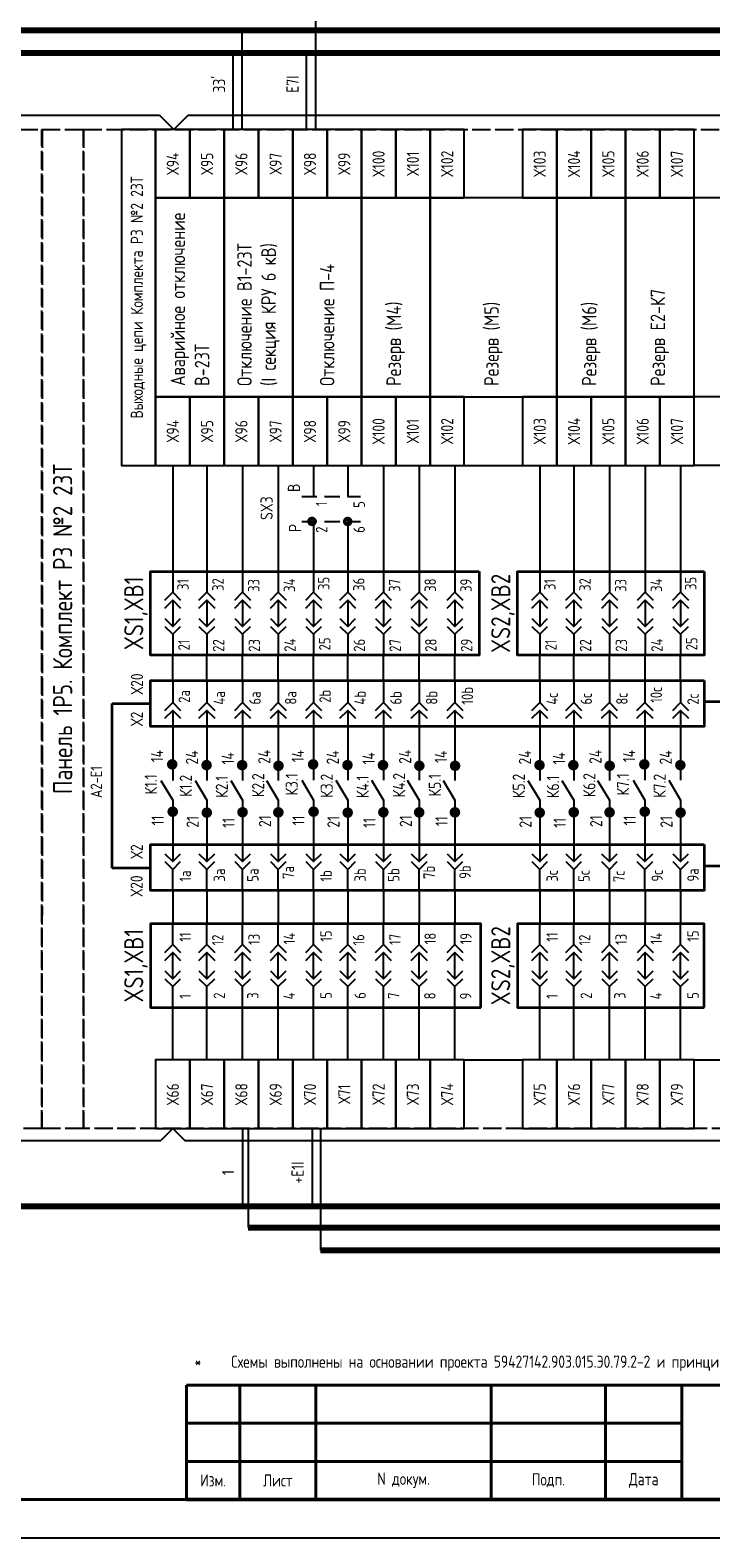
# Model space of a CAD drawing. Header units: millimetres. Extents: x 616 to 6196, y 2487 to 5711.
# Tile 11 of 46: x 2558 to 2648, y 3305 to 3503. Entities that reach past the tile are written whole.
import ezdxf
from ezdxf.enums import TextEntityAlignment as Align

# ---------------------------------------------------------------- set-up
doc = ezdxf.new("R2010")
doc.units = ezdxf.units.MM
doc.linetypes.add('ACAD_ISO02W100', pattern=[15, 12, -3])
doc.linetypes.add('JIS_02_2.0', pattern=[3, 2, -1])
doc.layers.add('основная 0.5', color=7, linetype='Continuous', lineweight=50)
doc.styles.add('SIMPLEX', font='GOST.ttf', dxfattribs={"height": 5})

msp = doc.modelspace()

# ---------------------------------------------------------------- hatches: boundary and pattern name
for points in [[(2577.11, 3407.62, 1), (2577.11, 3406.23, 1)], [(2595.6, 3407.62, 1), (2595.6, 3406.23, 1)], [(2639.06, 3407.62, 1), (2639.06, 3406.23, 1)], [(2581.62, 3407.52, 1), (2581.62, 3406.13, 1)], [(2586.29, 3407.52, 1), (2586.29, 3406.12, 1)], [(2591.06, 3407.43, 1), (2591.06, 3406.04, 1)], [(2600.11, 3407.52, 1), (2600.11, 3406.13, 1)], [(2604.77, 3407.52, 1), (2604.77, 3406.12, 1)], [(2609.54, 3407.43, 1), (2609.54, 3406.04, 1)], [(2614.23, 3407.43, 1), (2614.23, 3406.04, 1)], [(2625.31, 3407.52, 1), (2625.31, 3406.13, 1)], [(2629.75, 3407.52, 1), (2629.75, 3406.12, 1)], [(2634.52, 3407.43, 1), (2634.52, 3406.04, 1)], [(2643.79, 3407.52, 1), (2643.79, 3406.13, 1)], [(2577.18, 3401.41, 1), (2577.18, 3400.01, 1)], [(2581.65, 3401.28, 1), (2581.65, 3399.89, 1)], [(2586.34, 3401.34, 1), (2586.34, 3399.94, 1)], [(2591.04, 3401.32, 1), (2591.04, 3399.92, 1)], [(2595.66, 3401.41, 1), (2595.66, 3400.01, 1)], [(2600.14, 3401.28, 1), (2600.14, 3399.89, 1)], [(2604.82, 3401.34, 1), (2604.82, 3399.94, 1)], [(2609.52, 3401.32, 1), (2609.52, 3399.92, 1)], [(2614.21, 3401.32, 1), (2614.21, 3399.92, 1)], [(2625.34, 3401.28, 1), (2625.34, 3399.89, 1)], [(2629.8, 3401.34, 1), (2629.8, 3399.94, 1)], [(2634.5, 3401.32, 1), (2634.5, 3399.92, 1)], [(2639.12, 3401.41, 1), (2639.12, 3400.01, 1)], [(2643.82, 3401.28, 1), (2643.82, 3399.89, 1)]]:
    msp.add_hatch(color=256).paths.add_polyline_path(points)

# ---------------------------------------------------------------- linework, layer by layer
for p, q in [((2595.95, 3490.31), (2595.95, 3506.31)), ((2586.28, 3490.31), (2586.28, 3503.31)), ((2514.46, 3492.19), (2575.44, 3492.19)), ((2575.44, 3492.19), (2577.33, 3490.31)), ((2577.33, 3490.31), (2579.21, 3492.19)), ((2579.21, 3492.19), (2680.62, 3492.19)), ((2653.29, 3481.31), (2645.59, 3481.31)), ((2653.29, 3455.19), (2645.59, 3455.19)), ((2577.19, 3446.19), (2577.19, 3431.24)), ((2581.65, 3446.19), (2581.65, 3431.24)), ((2586.35, 3446.19), (2586.35, 3431.24)), ((2591.03, 3446.19), (2591.03, 3431.24)), ((2595.67, 3446.19), (2595.67, 3442.1)), ((2600.14, 3446.19), (2600.14, 3442.1)), ((2604.83, 3446.19), (2604.83, 3431.24)), ((2609.51, 3446.19), (2609.51, 3431.24)), ((2614.21, 3446.19), (2614.21, 3431.24)), ((2615.44, 3446.19), (2623.09, 3446.19)), ((2625.34, 3446.19), (2625.34, 3431.24)), ((2629.81, 3446.19), (2629.81, 3431.24)), ((2634.5, 3446.19), (2634.5, 3431.24)), ((2639.18, 3446.19), (2639.18, 3431.24)), ((2643.82, 3446.19), (2643.82, 3431.24)), ((2653.29, 3446.19), (2645.59, 3446.19)), ((2595.67, 3438.82), (2595.67, 3431.24)), ((2600.14, 3438.82), (2600.14, 3431.24)), ((2577.19, 3432.27), (2577.19, 3429.52)), ((2581.65, 3432.27), (2581.65, 3429.52)), ((2586.35, 3432.27), (2586.35, 3429.52)), ((2591.03, 3432.27), (2591.03, 3429.52)), ((2595.67, 3432.27), (2595.67, 3429.52)), ((2600.14, 3432.27), (2600.14, 3429.52)), ((2604.83, 3432.27), (2604.83, 3429.52)), ((2609.51, 3432.27), (2609.51, 3429.52)), ((2614.21, 3432.27), (2614.21, 3429.52)), ((2625.34, 3432.27), (2625.34, 3429.52)), ((2629.81, 3432.27), (2629.81, 3429.52)), ((2634.5, 3432.27), (2634.5, 3429.52)), ((2639.18, 3432.27), (2639.18, 3429.52)), ((2643.82, 3432.27), (2643.82, 3429.52)), ((2577.19, 3428.48), (2577.19, 3425.04)), ((2581.65, 3428.48), (2581.65, 3425.04)), ((2586.35, 3428.48), (2586.35, 3425.04)), ((2591.03, 3428.48), (2591.03, 3425.04)), ((2595.67, 3428.48), (2595.67, 3425.04)), ((2600.14, 3428.48), (2600.14, 3425.04)), ((2604.83, 3428.48), (2604.83, 3425.04)), ((2609.51, 3428.48), (2609.51, 3425.04)), ((2614.21, 3428.48), (2614.21, 3425.04)), ((2625.34, 3428.48), (2625.34, 3425.04)), ((2629.81, 3428.48), (2629.81, 3425.04)), ((2634.5, 3428.48), (2634.5, 3425.04)), ((2639.18, 3428.48), (2639.18, 3425.04)), ((2643.82, 3428.48), (2643.82, 3425.04)), ((2577.19, 3424.01), (2577.19, 3421.25)), ((2581.65, 3424.01), (2581.65, 3421.25)), ((2586.35, 3424.01), (2586.35, 3421.25)), ((2591.03, 3424.01), (2591.03, 3421.25)), ((2595.67, 3424.01), (2595.67, 3421.25)), ((2600.14, 3424.01), (2600.14, 3421.25)), ((2604.83, 3424.01), (2604.83, 3421.25)), ((2609.51, 3424.01), (2609.51, 3421.25)), ((2614.21, 3424.01), (2614.21, 3421.25)), ((2625.34, 3424.01), (2625.34, 3421.25)), ((2629.81, 3424.01), (2629.81, 3421.25)), ((2634.5, 3424.01), (2634.5, 3421.25)), ((2639.18, 3424.01), (2639.18, 3421.25)), ((2643.82, 3424.01), (2643.82, 3421.25)), ((2577.19, 3417.81), (2577.19, 3421.25)), ((2581.65, 3417.81), (2581.65, 3421.25)), ((2586.35, 3417.81), (2586.35, 3421.25)), ((2591.03, 3417.81), (2591.03, 3421.25)), ((2595.67, 3417.81), (2595.67, 3421.25)), ((2600.14, 3417.81), (2600.14, 3421.25)), ((2604.83, 3417.81), (2604.83, 3421.25)), ((2609.51, 3417.81), (2609.51, 3421.25)), ((2614.21, 3417.81), (2614.21, 3421.25)), ((2625.34, 3417.81), (2625.34, 3421.25)), ((2629.81, 3417.81), (2629.81, 3421.25)), ((2634.5, 3417.81), (2634.5, 3421.25)), ((2639.18, 3417.81), (2639.18, 3421.25)), ((2643.82, 3417.81), (2643.82, 3421.25)), ((2577.19, 3417.81), (2577.19, 3415.06)), ((2581.65, 3417.81), (2581.65, 3415.06)), ((2586.35, 3417.81), (2586.35, 3415.06)), ((2591.03, 3417.81), (2591.03, 3415.06)), ((2595.67, 3417.81), (2595.67, 3415.06)), ((2600.14, 3417.81), (2600.14, 3415.06)), ((2604.83, 3417.81), (2604.83, 3415.06)), ((2609.51, 3417.81), (2609.51, 3415.06)), ((2614.21, 3417.81), (2614.21, 3415.06)), ((2625.34, 3417.81), (2625.34, 3415.06)), ((2629.81, 3417.81), (2629.81, 3415.06)), ((2634.49, 3417.81), (2634.49, 3415.06)), ((2639.13, 3417.81), (2639.13, 3415.06)), ((2643.82, 3417.81), (2643.82, 3415.06)), ((2577.18, 3414.02), (2577.19, 3404.82)), ((2581.65, 3414.02), (2581.65, 3404.82)), ((2586.35, 3414.02), (2586.35, 3404.82)), ((2591.02, 3414.01), (2591.03, 3404.82)), ((2595.66, 3414.02), (2595.67, 3404.83)), ((2600.14, 3414.02), (2600.14, 3404.83)), ((2604.83, 3414.02), (2604.83, 3404.83)), ((2609.5, 3414.01), (2609.51, 3404.83)), ((2614.19, 3414.01), (2614.21, 3404.82)), ((2625.34, 3414.02), (2625.34, 3404.82)), ((2629.81, 3414.02), (2629.81, 3404.82)), ((2634.48, 3414.01), (2634.49, 3404.82)), ((2639.12, 3414.02), (2639.13, 3404.83)), ((2643.82, 3414.02), (2643.82, 3404.83)), ((2575.64, 3404.82), (2577.19, 3402.24)), ((2580.11, 3404.82), (2581.65, 3402.24)), ((2584.8, 3404.82), (2586.35, 3402.24)), ((2589.48, 3404.82), (2591.03, 3402.24)), ((2594.12, 3404.83), (2595.67, 3402.24)), ((2598.59, 3404.83), (2600.14, 3402.24)), ((2603.28, 3404.83), (2604.83, 3402.24)), ((2607.96, 3404.83), (2609.51, 3402.24)), ((2612.66, 3404.82), (2614.21, 3402.24)), ((2623.79, 3404.82), (2625.34, 3402.24)), ((2628.26, 3404.82), (2629.81, 3402.24)), ((2632.94, 3404.82), (2634.49, 3402.24)), ((2637.58, 3404.83), (2639.13, 3402.24)), ((2642.27, 3404.83), (2643.82, 3402.24)), ((2577.19, 3402.24), (2577.19, 3394.16)), ((2581.65, 3402.24), (2581.65, 3394.16)), ((2586.35, 3402.24), (2586.35, 3394.16)), ((2591.03, 3402.24), (2591.03, 3394.16)), ((2595.67, 3402.24), (2595.67, 3394.16)), ((2600.14, 3402.24), (2600.14, 3394.16)), ((2604.83, 3402.24), (2604.83, 3394.16)), ((2609.51, 3402.24), (2609.51, 3394.16)), ((2614.21, 3402.24), (2614.21, 3394.16)), ((2625.34, 3402.24), (2625.34, 3394.16)), ((2629.81, 3402.24), (2629.81, 3394.16)), ((2634.49, 3402.24), (2634.49, 3394.16)), ((2639.13, 3402.24), (2639.13, 3394.16)), ((2643.82, 3402.24), (2643.82, 3394.16)), ((2577.19, 3390.37), (2577.19, 3393.13)), ((2581.65, 3390.37), (2581.65, 3393.13)), ((2586.35, 3390.37), (2586.35, 3393.13)), ((2591.03, 3390.37), (2591.03, 3393.13)), ((2595.67, 3390.37), (2595.67, 3393.13)), ((2600.14, 3390.37), (2600.14, 3393.13)), ((2604.83, 3390.37), (2604.83, 3393.13)), ((2609.51, 3390.37), (2609.51, 3393.13)), ((2614.21, 3390.37), (2614.21, 3393.13)), ((2625.34, 3390.37), (2625.34, 3393.13)), ((2629.81, 3390.37), (2629.81, 3393.13)), ((2634.49, 3390.37), (2634.49, 3393.13)), ((2639.13, 3390.37), (2639.13, 3393.13)), ((2643.82, 3390.37), (2643.82, 3393.13)), ((2577.19, 3390.37), (2577.19, 3386)), ((2581.65, 3390.37), (2581.65, 3386)), ((2586.35, 3390.37), (2586.35, 3386)), ((2591.03, 3390.37), (2591.03, 3386)), ((2595.67, 3390.37), (2595.67, 3386)), ((2600.14, 3390.37), (2600.14, 3386)), ((2604.83, 3390.37), (2604.83, 3386)), ((2609.51, 3390.37), (2609.51, 3386)), ((2614.21, 3390.37), (2614.21, 3386)), ((2625.34, 3390.37), (2625.34, 3386)), ((2629.81, 3390.37), (2629.81, 3386)), ((2634.5, 3390.37), (2634.5, 3386)), ((2639.18, 3390.37), (2639.18, 3386)), ((2643.82, 3390.37), (2643.82, 3386)), ((2577.19, 3383.25), (2577.19, 3386)), ((2581.65, 3383.25), (2581.65, 3386)), ((2586.35, 3383.25), (2586.35, 3386)), ((2591.03, 3383.25), (2591.03, 3386)), ((2595.67, 3383.25), (2595.67, 3386)), ((2600.14, 3383.25), (2600.14, 3386)), ((2604.83, 3383.25), (2604.83, 3386)), ((2609.51, 3383.25), (2609.51, 3386)), ((2614.21, 3383.25), (2614.21, 3386)), ((2625.34, 3383.25), (2625.34, 3386)), ((2629.81, 3383.25), (2629.81, 3386)), ((2634.5, 3383.25), (2634.5, 3386)), ((2639.18, 3383.25), (2639.18, 3386)), ((2643.82, 3383.25), (2643.82, 3386)), ((2577.19, 3378.77), (2577.19, 3382.21)), ((2581.65, 3378.77), (2581.65, 3382.21)), ((2586.35, 3378.77), (2586.35, 3382.21)), ((2591.03, 3378.77), (2591.03, 3382.21)), ((2595.67, 3378.77), (2595.67, 3382.21)), ((2600.14, 3378.77), (2600.14, 3382.21)), ((2604.83, 3378.77), (2604.83, 3382.21)), ((2609.51, 3378.77), (2609.51, 3382.21)), ((2614.21, 3378.77), (2614.21, 3382.21)), ((2625.34, 3378.77), (2625.34, 3382.21)), ((2629.81, 3378.77), (2629.81, 3382.21)), ((2634.5, 3378.77), (2634.5, 3382.21)), ((2639.18, 3378.77), (2639.18, 3382.21)), ((2643.82, 3378.77), (2643.82, 3382.21)), ((2577.19, 3374.98), (2577.19, 3377.74)), ((2581.65, 3374.98), (2581.65, 3377.74)), ((2586.35, 3374.98), (2586.35, 3377.74)), ((2591.03, 3374.98), (2591.03, 3377.74)), ((2595.67, 3374.98), (2595.67, 3377.74)), ((2600.14, 3374.98), (2600.14, 3377.74)), ((2604.83, 3374.98), (2604.83, 3377.74)), ((2609.51, 3374.98), (2609.51, 3377.74)), ((2614.21, 3374.98), (2614.21, 3377.74)), ((2625.34, 3374.98), (2625.34, 3377.74)), ((2629.81, 3374.98), (2629.81, 3377.74)), ((2634.5, 3374.98), (2634.5, 3377.74)), ((2639.18, 3374.98), (2639.18, 3377.74)), ((2643.82, 3374.98), (2643.82, 3377.74)), ((2577.19, 3368.11), (2577.19, 3374.98)), ((2581.65, 3368.11), (2581.65, 3374.98)), ((2586.35, 3368.11), (2586.35, 3374.98)), ((2591.03, 3368.11), (2591.03, 3374.98)), ((2595.67, 3368.11), (2595.67, 3374.98)), ((2600.14, 3368.11), (2600.14, 3374.98)), ((2604.83, 3368.11), (2604.83, 3374.98)), ((2609.51, 3368.11), (2609.51, 3374.98)), ((2614.21, 3368.11), (2614.21, 3374.98)), ((2625.34, 3368.11), (2625.34, 3374.98)), ((2629.81, 3368.11), (2629.81, 3374.98)), ((2634.5, 3368.11), (2634.5, 3374.98)), ((2639.18, 3368.11), (2639.18, 3374.98)), ((2643.82, 3368.11), (2643.82, 3374.98)), ((2615.44, 3368.11), (2623.09, 3368.11)), ((2645.59, 3368.11), (2653.34, 3368.11)), ((2577.19, 3359.11), (2575.6, 3357.53)), ((2577.19, 3359.11), (2578.77, 3357.53)), ((2587.1, 3359.11), (2587.1, 3346.11)), ((2596.58, 3359.11), (2596.58, 3343.11)), ((2522.45, 3357.53), (2575.6, 3357.53)), ((2578.77, 3357.53), (2672.09, 3357.53)), ((2348.89, 3305.35), (2768.9, 3305.35))]:
    msp.add_line(p, q)
at = {"lineweight": 80}
for p, q in [((2734.59, 3503.31), (2532.97, 3503.31)), ((2587.1, 3346.11), (2734.6, 3346.11)), ((2596.58, 3343.11), (2737.6, 3343.11))]:
    msp.add_line(p, q, dxfattribs=at)
at = {"color": 3, "lineweight": 80}
for p, q in [((2707.73, 3500.31), (2415.06, 3500.31)), ((2708.16, 3348.88), (2415.92, 3348.88))]:
    msp.add_line(p, q, dxfattribs=at)
at = {"color": 3}
for p, q in [((2585.1, 3490.31), (2585.1, 3500.31)), ((2594.75, 3490.31), (2594.75, 3500.31)), ((2586.35, 3359.11), (2586.35, 3349.11)), ((2595.47, 3359.11), (2595.47, 3349.11))]:
    msp.add_line(p, q, dxfattribs=at)
at = {"linetype": 'JIS_02_2.0'}
for p, q in [((2594.1, 3442.1), (2601.84, 3442.1)), ((2594.1, 3438.82), (2601.84, 3438.82))]:
    msp.add_line(p, q, dxfattribs=at)
at = {"lineweight": 35}
for p, q in [((2569.25, 3393.31), (2569.25, 3414.93)), ((2569.25, 3414.93), (2574.25, 3414.93)), ((2652.18, 3415.14), (2646.91, 3415.14)), ((2574.25, 3393.31), (2569.25, 3393.31)), ((2652.18, 3393.54), (2646.91, 3393.54))]:
    msp.add_line(p, q, dxfattribs=at)
at = {"lineweight": 40}
for p, q in [((2578.98, 3325.39), (2643.98, 3325.39)), ((2578.98, 3320.39), (2643.98, 3320.39)), ((2578.98, 3315.39), (2643.98, 3315.39)), ((2368.89, 3310.4), (2763.98, 3310.4))]:
    msp.add_line(p, q, dxfattribs=at)
at = {"color": 32, "linetype": 'ACAD_ISO02W100', "ltscale": 0.2, "true_color": 0xcd6928}
for points in [[(2545.87, 3359.11), (2395.03, 3359.11), (2395.06, 3490.31), (2560.05, 3490.31), (2560.02, 3359.11), (2545.87, 3359.11)], [(2560.02, 3359.11), (2560.02, 3359.11), (2560.02, 3490.31), (2565.46, 3490.31), (2565.46, 3359.11), (2560.02, 3359.11)], [(2716.3, 3359.11), (2565.46, 3359.11), (2565.49, 3490.31), (2730.47, 3490.31), (2730.44, 3359.11), (2716.3, 3359.11)]]:
    msp.add_lwpolyline(points, dxfattribs=at)
for points in [[(2574.94, 3446.19), (2574.94, 3490.31), (2570.44, 3490.31), (2570.44, 3446.19)], [(2579.44, 3481.31), (2579.44, 3490.31), (2574.94, 3490.31), (2574.94, 3481.31)], [(2583.94, 3481.31), (2583.94, 3490.31), (2579.44, 3490.31), (2579.44, 3481.31)], [(2588.44, 3481.31), (2588.44, 3490.31), (2583.94, 3490.31), (2583.94, 3481.31)], [(2592.94, 3481.31), (2592.94, 3490.31), (2588.44, 3490.31), (2588.44, 3481.31)], [(2597.44, 3481.31), (2597.44, 3490.31), (2592.94, 3490.31), (2592.94, 3481.31)], [(2601.94, 3481.31), (2601.94, 3490.31), (2597.44, 3490.31), (2597.44, 3481.31)], [(2606.44, 3481.31), (2606.44, 3490.31), (2601.94, 3490.31), (2601.94, 3481.31)], [(2610.94, 3481.31), (2610.94, 3490.31), (2606.44, 3490.31), (2606.44, 3481.31)], [(2615.44, 3481.31), (2615.44, 3490.31), (2610.94, 3490.31), (2610.94, 3481.31)], [(2627.59, 3481.31), (2627.59, 3490.31), (2623.09, 3490.31), (2623.09, 3481.31)], [(2632.09, 3481.31), (2632.09, 3490.31), (2627.59, 3490.31), (2627.59, 3481.31)], [(2636.59, 3481.31), (2636.59, 3490.31), (2632.09, 3490.31), (2632.09, 3481.31)], [(2641.09, 3481.31), (2641.09, 3490.31), (2636.59, 3490.31), (2636.59, 3481.31)], [(2645.59, 3481.31), (2645.59, 3490.31), (2641.09, 3490.31), (2641.09, 3481.31)], [(2583.94, 3455.19), (2583.94, 3481.31), (2574.94, 3481.31), (2574.94, 3455.19)], [(2592.94, 3455.19), (2592.94, 3481.31), (2583.94, 3481.31), (2583.94, 3455.19)], [(2601.94, 3455.19), (2601.94, 3481.31), (2592.94, 3481.31), (2592.94, 3455.19)], [(2610.94, 3455.19), (2610.94, 3481.31), (2601.94, 3481.31), (2601.94, 3455.19)], [(2627.59, 3455.19), (2627.59, 3481.31), (2610.94, 3481.31), (2610.94, 3455.19)], [(2636.59, 3455.19), (2636.59, 3481.31), (2627.59, 3481.31), (2627.59, 3455.19)], [(2645.59, 3455.19), (2645.59, 3481.31), (2636.59, 3481.31), (2636.59, 3455.19)], [(2579.44, 3446.19), (2579.44, 3455.19), (2574.94, 3455.19), (2574.94, 3446.19)], [(2583.94, 3446.19), (2583.94, 3455.19), (2579.44, 3455.19), (2579.44, 3446.19)], [(2588.44, 3446.19), (2588.44, 3455.19), (2583.94, 3455.19), (2583.94, 3446.19)], [(2592.94, 3446.19), (2592.94, 3455.19), (2588.44, 3455.19), (2588.44, 3446.19)], [(2597.44, 3446.19), (2597.44, 3455.19), (2592.94, 3455.19), (2592.94, 3446.19)], [(2601.94, 3446.19), (2601.94, 3455.19), (2597.44, 3455.19), (2597.44, 3446.19)], [(2606.44, 3446.19), (2606.44, 3455.19), (2601.94, 3455.19), (2601.94, 3446.19)], [(2610.94, 3446.19), (2610.94, 3455.19), (2606.44, 3455.19), (2606.44, 3446.19)], [(2615.44, 3446.19), (2615.44, 3455.19), (2610.94, 3455.19), (2610.94, 3446.19)], [(2627.59, 3446.19), (2627.59, 3455.19), (2623.09, 3455.19), (2623.09, 3446.19)], [(2632.09, 3446.19), (2632.09, 3455.19), (2627.59, 3455.19), (2627.59, 3446.19)], [(2636.59, 3446.19), (2636.59, 3455.19), (2632.09, 3455.19), (2632.09, 3446.19)], [(2641.09, 3446.19), (2641.09, 3455.19), (2636.59, 3455.19), (2636.59, 3446.19)], [(2645.59, 3446.19), (2645.59, 3455.19), (2641.09, 3455.19), (2641.09, 3446.19)], [(2579.44, 3359.11), (2579.44, 3368.11), (2574.94, 3368.11), (2574.94, 3359.11)], [(2583.94, 3359.11), (2583.94, 3368.11), (2579.44, 3368.11), (2579.44, 3359.11)], [(2588.44, 3359.11), (2588.44, 3368.11), (2583.94, 3368.11), (2583.94, 3359.11)], [(2592.94, 3359.11), (2592.94, 3368.11), (2588.44, 3368.11), (2588.44, 3359.11)], [(2597.44, 3359.11), (2597.44, 3368.11), (2592.94, 3368.11), (2592.94, 3359.11)], [(2601.94, 3359.11), (2601.94, 3368.11), (2597.44, 3368.11), (2597.44, 3359.11)], [(2606.44, 3359.11), (2606.44, 3368.11), (2601.94, 3368.11), (2601.94, 3359.11)], [(2610.94, 3359.11), (2610.94, 3368.11), (2606.44, 3368.11), (2606.44, 3359.11)], [(2615.44, 3359.11), (2615.44, 3368.11), (2610.94, 3368.11), (2610.94, 3359.11)], [(2627.59, 3359.11), (2627.59, 3368.11), (2623.09, 3368.11), (2623.09, 3359.11)], [(2632.09, 3359.11), (2632.09, 3368.11), (2627.59, 3368.11), (2627.59, 3359.11)], [(2636.59, 3359.11), (2636.59, 3368.11), (2632.09, 3368.11), (2632.09, 3359.11)], [(2641.09, 3359.11), (2641.09, 3368.11), (2636.59, 3368.11), (2636.59, 3359.11)], [(2645.59, 3359.11), (2645.59, 3368.11), (2641.09, 3368.11), (2641.09, 3359.11)]]:
    msp.add_lwpolyline(points, close=True)
at = {"const_width": 0.5}
for points in [[(2595.45, 3438.46, 1), (2595.45, 3439.21, 1)], [(2600.14, 3438.45, 1), (2600.14, 3439.2, 1)]]:
    msp.add_lwpolyline(points, format="xyb", close=True, dxfattribs=at)
at = {"lineweight": 35}
for points in [[(2617.38, 3432.27), (2617.38, 3421.25), (2574.25, 3421.25), (2574.25, 3432.27)], [(2646.91, 3432.27), (2646.91, 3421.25), (2622.4, 3421.25), (2622.4, 3432.27)], [(2646.91, 3417.92), (2646.91, 3411.9), (2574.25, 3411.9), (2574.25, 3417.92)], [(2646.91, 3396.39), (2646.91, 3390.37), (2574.25, 3390.37), (2574.25, 3396.39)], [(2617.6, 3374.98), (2617.6, 3386), (2574.25, 3386), (2574.25, 3374.98)], [(2646.91, 3374.98), (2646.91, 3386), (2622.4, 3386), (2622.4, 3374.98)]]:
    msp.add_lwpolyline(points, close=True, dxfattribs=at)
for points in [[(2576.15, 3428.48), (2577.19, 3429.52), (2578.22, 3428.48)], [(2580.62, 3428.48), (2581.65, 3429.52), (2582.69, 3428.48)], [(2585.31, 3428.48), (2586.35, 3429.52), (2587.38, 3428.48)], [(2590, 3428.48), (2591.03, 3429.52), (2592.06, 3428.48)], [(2594.64, 3428.48), (2595.67, 3429.52), (2596.7, 3428.48)], [(2599.1, 3428.48), (2600.14, 3429.52), (2601.17, 3428.48)], [(2603.8, 3428.48), (2604.83, 3429.52), (2605.86, 3428.48)], [(2608.48, 3428.48), (2609.51, 3429.52), (2610.55, 3428.48)], [(2613.17, 3428.48), (2614.21, 3429.52), (2615.24, 3428.48)], [(2624.31, 3428.48), (2625.34, 3429.52), (2626.37, 3428.48)], [(2628.78, 3428.48), (2629.81, 3429.52), (2630.84, 3428.48)], [(2633.47, 3428.48), (2634.5, 3429.52), (2635.53, 3428.48)], [(2638.15, 3428.48), (2639.18, 3429.52), (2640.22, 3428.48)], [(2642.79, 3428.48), (2643.82, 3429.52), (2644.86, 3428.48)], [(2576.15, 3427.45), (2577.19, 3428.48), (2578.22, 3427.45)], [(2580.62, 3427.45), (2581.65, 3428.48), (2582.69, 3427.45)], [(2585.31, 3427.45), (2586.35, 3428.48), (2587.38, 3427.45)], [(2590, 3427.45), (2591.03, 3428.48), (2592.06, 3427.45)], [(2594.64, 3427.45), (2595.67, 3428.48), (2596.7, 3427.45)], [(2599.1, 3427.45), (2600.14, 3428.48), (2601.17, 3427.45)], [(2603.8, 3427.45), (2604.83, 3428.48), (2605.86, 3427.45)], [(2608.48, 3427.45), (2609.51, 3428.48), (2610.55, 3427.45)], [(2613.17, 3427.45), (2614.21, 3428.48), (2615.24, 3427.45)], [(2624.31, 3427.45), (2625.34, 3428.48), (2626.37, 3427.45)], [(2628.78, 3427.45), (2629.81, 3428.48), (2630.84, 3427.45)], [(2633.47, 3427.45), (2634.5, 3428.48), (2635.53, 3427.45)], [(2638.15, 3427.45), (2639.18, 3428.48), (2640.22, 3427.45)], [(2642.79, 3427.45), (2643.82, 3428.48), (2644.86, 3427.45)], [(2576.15, 3426.07), (2577.19, 3425.04), (2578.22, 3426.07)], [(2580.62, 3426.07), (2581.65, 3425.04), (2582.69, 3426.07)], [(2585.31, 3426.07), (2586.35, 3425.04), (2587.38, 3426.07)], [(2590, 3426.07), (2591.03, 3425.04), (2592.06, 3426.07)], [(2594.64, 3426.07), (2595.67, 3425.04), (2596.7, 3426.07)], [(2599.1, 3426.07), (2600.14, 3425.04), (2601.17, 3426.07)], [(2603.8, 3426.07), (2604.83, 3425.04), (2605.86, 3426.07)], [(2608.48, 3426.07), (2609.51, 3425.04), (2610.55, 3426.07)], [(2613.17, 3426.07), (2614.21, 3425.04), (2615.24, 3426.07)], [(2624.31, 3426.07), (2625.34, 3425.04), (2626.37, 3426.07)], [(2628.78, 3426.07), (2629.81, 3425.04), (2630.84, 3426.07)], [(2633.47, 3426.07), (2634.5, 3425.04), (2635.53, 3426.07)], [(2638.15, 3426.07), (2639.18, 3425.04), (2640.22, 3426.07)], [(2642.79, 3426.07), (2643.82, 3425.04), (2644.86, 3426.07)], [(2576.15, 3425.04), (2577.19, 3424.01), (2578.22, 3425.04)], [(2580.62, 3425.04), (2581.65, 3424.01), (2582.69, 3425.04)], [(2585.31, 3425.04), (2586.35, 3424.01), (2587.38, 3425.04)], [(2590, 3425.04), (2591.03, 3424.01), (2592.06, 3425.04)], [(2594.64, 3425.04), (2595.67, 3424.01), (2596.7, 3425.04)], [(2599.1, 3425.04), (2600.14, 3424.01), (2601.17, 3425.04)], [(2603.8, 3425.04), (2604.83, 3424.01), (2605.86, 3425.04)], [(2608.48, 3425.04), (2609.51, 3424.01), (2610.55, 3425.04)], [(2613.17, 3425.04), (2614.21, 3424.01), (2615.24, 3425.04)], [(2624.31, 3425.04), (2625.34, 3424.01), (2626.37, 3425.04)], [(2628.78, 3425.04), (2629.81, 3424.01), (2630.84, 3425.04)], [(2633.47, 3425.04), (2634.5, 3424.01), (2635.53, 3425.04)], [(2638.15, 3425.04), (2639.18, 3424.01), (2640.22, 3425.04)], [(2642.79, 3425.04), (2643.82, 3424.01), (2644.86, 3425.04)], [(2576.15, 3414.02), (2577.19, 3415.06), (2578.22, 3414.02)], [(2576.15, 3412.99), (2577.19, 3414.02), (2578.22, 3412.99)], [(2580.62, 3414.02), (2581.65, 3415.06), (2582.69, 3414.02)], [(2580.62, 3412.99), (2581.65, 3414.02), (2582.69, 3412.99)], [(2585.31, 3414.02), (2586.35, 3415.06), (2587.38, 3414.02)], [(2585.31, 3412.99), (2586.35, 3414.02), (2587.38, 3412.99)], [(2590, 3414.02), (2591.03, 3415.06), (2592.06, 3414.02)], [(2590, 3412.99), (2591.03, 3414.02), (2592.06, 3412.99)], [(2594.64, 3414.02), (2595.67, 3415.06), (2596.7, 3414.02)], [(2594.64, 3412.99), (2595.67, 3414.02), (2596.7, 3412.99)], [(2599.1, 3414.02), (2600.14, 3415.06), (2601.17, 3414.02)], [(2599.1, 3412.99), (2600.14, 3414.02), (2601.17, 3412.99)], [(2603.8, 3414.02), (2604.83, 3415.06), (2605.86, 3414.02)], [(2603.8, 3412.99), (2604.83, 3414.02), (2605.86, 3412.99)], [(2608.48, 3414.02), (2609.51, 3415.06), (2610.55, 3414.02)], [(2608.48, 3412.99), (2609.51, 3414.02), (2610.55, 3412.99)], [(2613.17, 3414.02), (2614.21, 3415.06), (2615.24, 3414.02)], [(2613.17, 3412.99), (2614.21, 3414.02), (2615.24, 3412.99)], [(2624.31, 3414.02), (2625.34, 3415.06), (2626.37, 3414.02)], [(2624.31, 3412.99), (2625.34, 3414.02), (2626.37, 3412.99)], [(2628.78, 3414.02), (2629.81, 3415.06), (2630.84, 3414.02)], [(2628.78, 3412.99), (2629.81, 3414.02), (2630.84, 3412.99)], [(2633.46, 3414.02), (2634.49, 3415.06), (2635.52, 3414.02)], [(2633.46, 3412.99), (2634.49, 3414.02), (2635.52, 3412.99)], [(2638.1, 3414.02), (2639.13, 3415.06), (2640.16, 3414.02)], [(2638.1, 3412.99), (2639.13, 3414.02), (2640.16, 3412.99)], [(2642.79, 3414.02), (2643.82, 3415.06), (2644.86, 3414.02)], [(2642.79, 3412.99), (2643.82, 3414.02), (2644.86, 3412.99)], [(2576.15, 3395.19), (2577.19, 3394.16), (2578.22, 3395.19)], [(2576.15, 3394.16), (2577.19, 3393.13), (2578.22, 3394.16)], [(2580.62, 3395.19), (2581.65, 3394.16), (2582.69, 3395.19)], [(2580.62, 3394.16), (2581.65, 3393.13), (2582.69, 3394.16)], [(2585.31, 3395.19), (2586.35, 3394.16), (2587.38, 3395.19)], [(2585.31, 3394.16), (2586.35, 3393.13), (2587.38, 3394.16)], [(2590, 3395.19), (2591.03, 3394.16), (2592.06, 3395.19)], [(2590, 3394.16), (2591.03, 3393.13), (2592.06, 3394.16)], [(2594.64, 3395.19), (2595.67, 3394.16), (2596.7, 3395.19)], [(2594.64, 3394.16), (2595.67, 3393.13), (2596.7, 3394.16)], [(2599.1, 3395.19), (2600.14, 3394.16), (2601.17, 3395.19)], [(2599.1, 3394.16), (2600.14, 3393.13), (2601.17, 3394.16)], [(2603.8, 3395.19), (2604.83, 3394.16), (2605.86, 3395.19)], [(2603.8, 3394.16), (2604.83, 3393.13), (2605.86, 3394.16)], [(2608.48, 3395.19), (2609.51, 3394.16), (2610.55, 3395.19)], [(2608.48, 3394.16), (2609.51, 3393.13), (2610.55, 3394.16)], [(2613.17, 3395.19), (2614.21, 3394.16), (2615.24, 3395.19)], [(2613.17, 3394.16), (2614.21, 3393.13), (2615.24, 3394.16)], [(2624.31, 3395.19), (2625.34, 3394.16), (2626.37, 3395.19)], [(2624.31, 3394.16), (2625.34, 3393.13), (2626.37, 3394.16)], [(2628.78, 3395.19), (2629.81, 3394.16), (2630.84, 3395.19)], [(2628.78, 3394.16), (2629.81, 3393.13), (2630.84, 3394.16)], [(2633.46, 3395.19), (2634.49, 3394.16), (2635.52, 3395.19)], [(2633.46, 3394.16), (2634.49, 3393.13), (2635.52, 3394.16)], [(2638.1, 3395.19), (2639.13, 3394.16), (2640.16, 3395.19)], [(2638.1, 3394.16), (2639.13, 3393.13), (2640.16, 3394.16)], [(2642.79, 3395.19), (2643.82, 3394.16), (2644.86, 3395.19)], [(2642.79, 3394.16), (2643.82, 3393.13), (2644.86, 3394.16)], [(2576.15, 3382.21), (2577.19, 3383.25), (2578.22, 3382.21)], [(2576.15, 3381.18), (2577.19, 3382.21), (2578.22, 3381.18)], [(2580.62, 3382.21), (2581.65, 3383.25), (2582.69, 3382.21)], [(2580.62, 3381.18), (2581.65, 3382.21), (2582.69, 3381.18)], [(2585.31, 3382.21), (2586.35, 3383.25), (2587.38, 3382.21)], [(2585.31, 3381.18), (2586.35, 3382.21), (2587.38, 3381.18)], [(2590, 3382.21), (2591.03, 3383.25), (2592.06, 3382.21)], [(2590, 3381.18), (2591.03, 3382.21), (2592.06, 3381.18)], [(2594.64, 3382.21), (2595.67, 3383.25), (2596.7, 3382.21)], [(2594.64, 3381.18), (2595.67, 3382.21), (2596.7, 3381.18)], [(2599.1, 3382.21), (2600.14, 3383.25), (2601.17, 3382.21)], [(2599.1, 3381.18), (2600.14, 3382.21), (2601.17, 3381.18)], [(2603.8, 3382.21), (2604.83, 3383.25), (2605.86, 3382.21)], [(2603.8, 3381.18), (2604.83, 3382.21), (2605.86, 3381.18)], [(2608.48, 3382.21), (2609.51, 3383.25), (2610.55, 3382.21)], [(2608.48, 3381.18), (2609.51, 3382.21), (2610.55, 3381.18)], [(2613.17, 3382.21), (2614.21, 3383.25), (2615.24, 3382.21)], [(2613.17, 3381.18), (2614.21, 3382.21), (2615.24, 3381.18)], [(2624.31, 3382.21), (2625.34, 3383.25), (2626.37, 3382.21)], [(2624.31, 3381.18), (2625.34, 3382.21), (2626.37, 3381.18)], [(2628.78, 3382.21), (2629.81, 3383.25), (2630.84, 3382.21)], [(2628.78, 3381.18), (2629.81, 3382.21), (2630.84, 3381.18)], [(2633.47, 3382.21), (2634.5, 3383.25), (2635.53, 3382.21)], [(2633.47, 3381.18), (2634.5, 3382.21), (2635.53, 3381.18)], [(2638.15, 3382.21), (2639.18, 3383.25), (2640.22, 3382.21)], [(2638.15, 3381.18), (2639.18, 3382.21), (2640.22, 3381.18)], [(2642.79, 3382.21), (2643.82, 3383.25), (2644.86, 3382.21)], [(2642.79, 3381.18), (2643.82, 3382.21), (2644.86, 3381.18)], [(2576.15, 3379.8), (2577.19, 3378.77), (2578.22, 3379.8)], [(2576.15, 3378.77), (2577.19, 3377.74), (2578.22, 3378.77)], [(2580.62, 3379.8), (2581.65, 3378.77), (2582.69, 3379.8)], [(2580.62, 3378.77), (2581.65, 3377.74), (2582.69, 3378.77)], [(2585.31, 3379.8), (2586.35, 3378.77), (2587.38, 3379.8)], [(2585.31, 3378.77), (2586.35, 3377.74), (2587.38, 3378.77)], [(2590, 3379.8), (2591.03, 3378.77), (2592.06, 3379.8)], [(2590, 3378.77), (2591.03, 3377.74), (2592.06, 3378.77)], [(2594.64, 3379.8), (2595.67, 3378.77), (2596.7, 3379.8)], [(2594.64, 3378.77), (2595.67, 3377.74), (2596.7, 3378.77)], [(2599.1, 3379.8), (2600.14, 3378.77), (2601.17, 3379.8)], [(2599.1, 3378.77), (2600.14, 3377.74), (2601.17, 3378.77)], [(2603.8, 3379.8), (2604.83, 3378.77), (2605.86, 3379.8)], [(2603.8, 3378.77), (2604.83, 3377.74), (2605.86, 3378.77)], [(2608.48, 3379.8), (2609.51, 3378.77), (2610.55, 3379.8)], [(2608.48, 3378.77), (2609.51, 3377.74), (2610.55, 3378.77)], [(2613.17, 3379.8), (2614.21, 3378.77), (2615.24, 3379.8)], [(2613.17, 3378.77), (2614.21, 3377.74), (2615.24, 3378.77)], [(2624.31, 3379.8), (2625.34, 3378.77), (2626.37, 3379.8)], [(2624.31, 3378.77), (2625.34, 3377.74), (2626.37, 3378.77)], [(2628.78, 3379.8), (2629.81, 3378.77), (2630.84, 3379.8)], [(2628.78, 3378.77), (2629.81, 3377.74), (2630.84, 3378.77)], [(2633.47, 3379.8), (2634.5, 3378.77), (2635.53, 3379.8)], [(2633.47, 3378.77), (2634.5, 3377.74), (2635.53, 3378.77)], [(2638.15, 3379.8), (2639.18, 3378.77), (2640.22, 3379.8)], [(2638.15, 3378.77), (2639.18, 3377.74), (2640.22, 3378.77)], [(2642.79, 3379.8), (2643.82, 3378.77), (2644.86, 3379.8)], [(2642.79, 3378.77), (2643.82, 3377.74), (2644.86, 3378.77)]]:
    msp.add_lwpolyline(points)
at = {"layer": 'основная 0.5', "lineweight": 40}
for p, q in [((2578.98, 3325.39), (2578.98, 3310.4)), ((2585.98, 3310.4), (2585.98, 3325.39)), ((2595.98, 3310.4), (2595.98, 3325.39)), ((2618.98, 3310.4), (2618.98, 3325.39)), ((2633.98, 3310.4), (2633.98, 3325.39)), ((2643.98, 3310.4), (2643.98, 3325.4)), ((2643.98, 3325.4), (2763.98, 3325.4))]:
    msp.add_line(p, q, dxfattribs=at)
at = {"layer": 'основная 0.5', "color": 0}
msp.add_line((2578.98, 3310.4), (2763.98, 3310.4), dxfattribs=at)

# ---------------------------------------------------------------- texts
at = {"style": 'SIMPLEX'}
for s, p in [('31', (2579.27, 3429.82)), ('32', (2583.86, 3429.7)), ('33', (2588.56, 3429.57)), ('34', (2593.24, 3429.57)), ('35', (2597.75, 3429.82)), ('36', (2602.35, 3429.7)), ('37', (2607.04, 3429.58)), ('38', (2611.72, 3429.58)), ('39', (2616.41, 3429.57)), ('31', (2627.42, 3429.82)), ('32', (2632.02, 3429.7)), ('33', (2636.71, 3429.57)), ('34', (2641.39, 3429.57)), ('35', (2645.9, 3429.82)), ('21', (2579.4, 3421.89)), ('22', (2583.94, 3421.71)), ('23', (2588.63, 3421.71)), ('24', (2593.32, 3421.71)), ('25', (2597.88, 3421.89)), ('26', (2602.42, 3421.71)), ('27', (2607.12, 3421.71)), ('28', (2611.8, 3421.71)), ('29', (2616.49, 3421.71)), ('21', (2627.55, 3421.89)), ('22', (2632.09, 3421.71)), ('23', (2636.79, 3421.71)), ('24', (2641.47, 3421.71)), ('25', (2646.03, 3421.89)), ('10b', (2616.59, 3414.77)), ('10с', (2641.38, 3415.01)), ('2а', (2579.44, 3415.01)), ('4а', (2584.04, 3414.77)), ('6а', (2588.73, 3414.77)), ('8а', (2593.41, 3414.77)), ('2b', (2597.92, 3415.01)), ('4b', (2602.52, 3414.77)), ('6b', (2607.21, 3414.77)), ('8b', (2611.9, 3414.77)), ('4с', (2627.72, 3414.77)), ('6с', (2632.19, 3414.77)), ('8с', (2636.87, 3414.77)), ('2с', (2646.2, 3414.77)), ('7а', (2593.1, 3391.88)), ('1b', (2598.05, 3391.53)), ('3b', (2602.52, 3391.53)), ('5b', (2606.93, 3391.51)), ('7b', (2611.58, 3391.88)), ('9b', (2616.28, 3391.88)), ('1а', (2579.57, 3391.53)), ('3а', (2584.04, 3391.53)), ('5а', (2588.44, 3391.51)), ('3с', (2627.72, 3391.53)), ('5с', (2631.9, 3391.51)), ('7с', (2636.5, 3391.46)), ('9с', (2641.51, 3391.53)), ('9а', (2646.2, 3391.53)), ('15', (2598.05, 3383.64)), ('15', (2646.2, 3383.64)), ('11', (2579.57, 3383.64)), ('12', (2583.84, 3383.14)), ('13', (2588.6, 3383.22)), ('14', (2593.22, 3383.29)), ('16', (2602.32, 3383.14)), ('17', (2607.09, 3383.22)), ('18', (2611.71, 3383.29)), ('19', (2616.4, 3383.29)), ('11', (2627.72, 3383.64)), ('12', (2631.99, 3383.14)), ('13', (2636.76, 3383.22)), ('14', (2641.38, 3383.29)), ('1', (2579.57, 3376.14)), ('2', (2584.04, 3376.14)), ('3', (2588.44, 3376.13)), ('4', (2593.19, 3376.06)), ('5', (2598.05, 3376.14)), ('6', (2602.52, 3376.14)), ('7', (2606.93, 3376.13)), ('8', (2611.67, 3376.06)), ('9', (2616.36, 3376.06)), ('1', (2627.72, 3376.14)), ('2', (2632.19, 3376.14)), ('3', (2636.6, 3376.13)), ('4', (2641.34, 3376.06)), ('5', (2646.2, 3376.14))]:
    msp.add_text(s, height=1.5, rotation=90.0001, dxfattribs=at).set_placement(p)
at = {"lineweight": 50, "style": 'SIMPLEX'}
msp.add_text('A2-E1', height=1.5, rotation=90.0001, dxfattribs=at).set_placement((2567.91, 3404.61), align=Align.CENTER)
at = {"color": 7, "char_height": 1.6, "attachment_point": 5, "rotation": 90.0001, "style": 'SIMPLEX'}
for s, insert, width in [("{\\C256;33'}", (2583.26, 3496.25), 8.118), ('{\\C256;E7I}', (2592.91, 3496.25), 8.118), ('Выходные цепи Комплекта РЗ №2 23Т', (2572.69, 3468.25), 44.1252), ('Х94', (2577.19, 3485.81), 9), ('Х95', (2581.69, 3485.81), 9), ('Х96', (2586.19, 3485.81), 9), ('Х97', (2590.69, 3485.81), 9), ('Х98', (2595.19, 3485.81), 9), ('Х99', (2599.69, 3485.81), 9), ('Х100', (2604.19, 3485.81), 9), ('Х101', (2608.69, 3485.81), 9), ('Х102', (2613.19, 3485.81), 9), ('Х103', (2625.34, 3485.81), 9), ('Х104', (2629.84, 3485.81), 9), ('Х105', (2634.34, 3485.81), 9), ('Х106', (2638.84, 3485.81), 9), ('Х107', (2643.34, 3485.81), 9), ('Х94', (2577.19, 3450.69), 9), ('Х95', (2581.69, 3450.69), 9), ('Х96', (2586.19, 3450.69), 9), ('Х97', (2590.69, 3450.69), 9), ('Х98', (2595.19, 3450.69), 9), ('Х99', (2599.69, 3450.69), 9), ('Х100', (2604.19, 3450.69), 9), ('Х101', (2608.69, 3450.69), 9), ('Х102', (2613.19, 3450.69), 9), ('Х103', (2625.34, 3450.69), 9), ('Х104', (2629.84, 3450.69), 9), ('Х105', (2634.34, 3450.69), 9), ('Х106', (2638.84, 3450.69), 9), ('Х107', (2643.34, 3450.69), 9), ('Х20', (2572.49, 3417.49), 5.1651), ('Х2', (2572.47, 3412.9), 3.5036), ('14', (2575.11, 3408.01), 5.1651), ('24', (2579.7, 3407.83), 5.1651), ('14', (2584.41, 3407.71), 5.1651), ('24', (2589.19, 3407.92), 5.1651), ('14', (2593.59, 3408.01), 5.1651), ('24', (2598.18, 3407.83), 5.1651), ('14', (2602.89, 3407.71), 5.1651), ('24', (2607.67, 3407.92), 5.1651), ('14', (2612.36, 3407.92), 5.1651), ('24', (2623.39, 3407.83), 5.1651), ('14', (2627.87, 3407.71), 5.1651), ('24', (2632.65, 3407.92), 5.1651), ('14', (2637.05, 3408.01), 5.1651), ('24', (2641.87, 3407.83), 5.1651), ('К1.1', (2574.31, 3404.28), 5.1651), ('К1.2', (2578.9, 3404.1), 5.1651), ('К2.1', (2583.62, 3403.98), 5.1651), ('К2.2', (2588.39, 3404.19), 5.1651), ('К3.1', (2592.8, 3404.28), 5.1651), ('К3.2', (2597.39, 3404.1), 5.1651), ('К4.1', (2602.1, 3403.98), 5.1651), ('К4.2', (2606.88, 3404.19), 5.1651), ('К5.1', (2611.57, 3404.19), 5.1651), ('К5.2', (2622.59, 3404.1), 5.1651), ('К6.1', (2627.08, 3403.98), 5.1651), ('К6.2', (2631.85, 3404.19), 5.1651), ('К7.1', (2636.26, 3404.28), 5.1651), ('К7.2', (2641.07, 3404.1), 5.1651), ('11', (2575.2, 3399.56), 5.1651), ('21', (2579.79, 3399.38), 5.1651), ('11', (2584.5, 3399.25), 5.1651), ('21', (2589.28, 3399.46), 5.1651), ('11', (2593.68, 3399.56), 5.1651), ('21', (2598.27, 3399.38), 5.1651), ('11', (2602.98, 3399.25), 5.1651), ('21', (2607.76, 3399.46), 5.1651), ('11', (2612.45, 3399.46), 5.1651), ('21', (2623.47, 3399.38), 5.1651), ('11', (2627.96, 3399.25), 5.1651), ('21', (2632.74, 3399.46), 5.1651), ('11', (2637.14, 3399.56), 5.1651), ('21', (2641.96, 3399.38), 5.1651), ('Х2', (2572.46, 3395.48), 3.5036), ('Х20', (2572.44, 3390.96), 5.1651), ('Х66', (2577.19, 3363.61), 9), ('Х67', (2581.69, 3363.61), 9), ('Х68', (2586.19, 3363.61), 9), ('Х69', (2590.69, 3363.61), 9), ('Х70', (2595.19, 3363.61), 9), ('Х71', (2599.69, 3363.61), 9), ('Х72', (2604.19, 3363.61), 9), ('Х73', (2608.69, 3363.61), 9), ('Х74', (2613.19, 3363.61), 9), ('Х75', (2625.34, 3363.61), 9), ('Х76', (2629.84, 3363.61), 9), ('Х77', (2634.34, 3363.61), 9), ('Х78', (2638.84, 3363.61), 9), ('Х79', (2643.34, 3363.61), 9), ('{\\C256;+E1I}', (2593.57, 3353.32), 8.4165), ('{\\C256;1}', (2584.45, 3353.32), 8.4165)]:
    msp.add_mtext(s, dxfattribs=dict(at, insert=insert, width=width))
at = {"rotation": 90.0001, "style": 'SIMPLEX'}
for s, insert, char_height, width, attachment_point in [('Аварийное отключение В-23Т', (2579.44, 3456.62), 1.9, 24.6928, 4), ('Отключение В1-23Т \\P(I секция КРУ 6 кВ)', (2588.44, 3456.62), 1.9, 24.6928, 4), ('Отключение П-4', (2597.44, 3456.62), 1.9, 24.6929, 4), ('Резерв Е2-К7', (2641.09, 3456.62), 1.9, 24.6929, 4), ('Резерв (М4)', (2606.44, 3456.62), 1.9, 24.6929, 4), ('Резерв (М5)', (2619.26, 3456.62), 1.9, 24.6928, 4), ('Резерв (М6)', (2632.09, 3456.62), 1.9, 24.6928, 4), ('Панель 1Р5. Комплект РЗ №2 23Т', (2562.74, 3424.71), 2.5, 131.1995, 5), ('В', (2593.08, 3443.24), 1.6, 9, 5), ('SX3', (2589.5, 3440.57), 1.6, 5.202, 5), ('1', (2596.71, 3441.44), 1.5, 5.832, 6), ('5', (2601.65, 3441.49), 1.5, 5.832, 6), ('Р', (2593.22, 3437.96), 1.6, 3.4878, 5), ('2', (2596.71, 3438.16), 1.5, 5.832, 6), ('6', (2601.65, 3438.21), 1.5, 5.832, 6)]:
    msp.add_mtext(s, dxfattribs=dict(at, insert=insert, char_height=char_height, width=width, attachment_point=attachment_point))
at = {"lineweight": 50, "char_height": 2.5, "width": 12.5578, "attachment_point": 5, "rotation": 90.0001, "style": 'SIMPLEX'}
for s, insert in [('XS1,XB1', (2572.36, 3426.76)), ('XS2,XB2', (2620.51, 3426.76)), ('XS1,XB1', (2572.36, 3380.49)), ('XS2,XB2', (2620.51, 3380.49))]:
    msp.add_mtext(s, dxfattribs=dict(at, insert=insert))
at = {"lineweight": 35, "char_height": 1.6, "attachment_point": 5, "rotation": 0.0001, "line_spacing_factor": 0.8, "style": 'SIMPLEX'}
for s, insert, width in [('\\pxi-3,l4,ql,t4;*^IСхемы выполнены на основании проекта 59427142.903.015.Э0.79.2-2 и принципиальных электрических схем РЭ ЭКРА.656453.005-080AТ23 РЭ1 и ЭКРА.656453.005-080AТ23 РЭ2', (2670.95, 3328.27), 185), ('Изм.', (2582.48, 3312.89), 7), ('Лист', (2590.98, 3312.89), 10), ('N докум.', (2607.48, 3312.89), 23), ('Подп.', (2626.48, 3312.89), 15), ('Дата', (2638.98, 3312.89), 10)]:
    msp.add_mtext(s, dxfattribs=dict(at, insert=insert, width=width))

doc.saveas('drawing.dxf')
